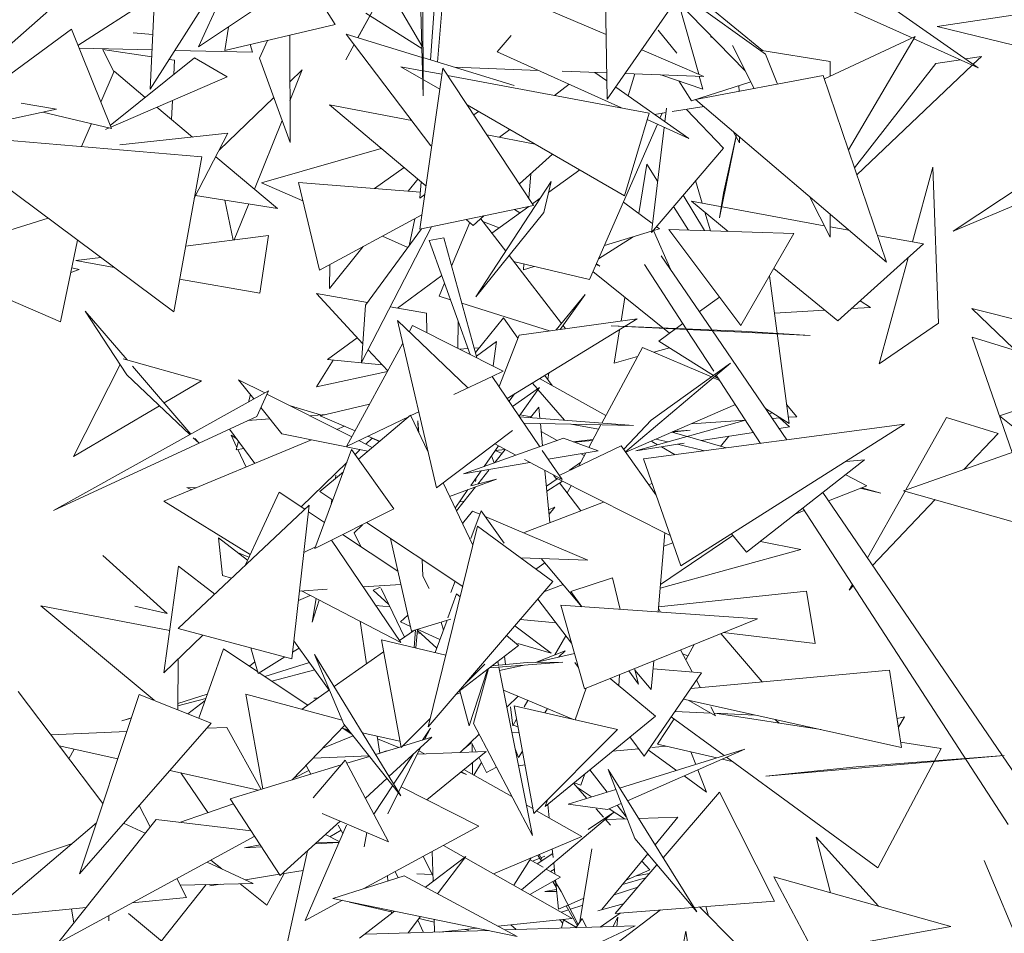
# Model space of a CAD drawing. Header units: metres. Extents: x -14.5 to 19.7, y -19.1 to 4.
# Tile 142 of 218: x 17.439 to 17.645, y 2.656 to 2.847. Entities that reach past the tile are written whole.
import ezdxf

# ---------------------------------------------------------------- set-up
doc = ezdxf.new("R2010")
doc.units = ezdxf.units.M
doc.layers.add('G-IMPT', color=7, linetype='Continuous', lineweight=5)
doc.layers.add('L-PLNT', color=7, linetype='Continuous', lineweight=5, true_color=0x005900)

# ---------------------------------------------------------------- blocks, each defined once
blk = doc.blocks.new('ÁRVORES ORNAMENTAIS - Pequeno e Médio Porte - Ipê-roxo-2976198-A')
at = {"layer": 'G-IMPT', "color": 253, "true_color": 0xaaaaaa}
for p, q in [((7.04871, 2.88079), (7.04882, 2.83109)), ((7.0477, 2.87515), (7.04882, 2.83109)), ((7.01327, 2.86618), (6.99181, 2.83253)), ((6.99335, 2.86366), (6.99181, 2.83253)), ((7.00194, 2.84133), (7.01184, 2.8631)), ((7.13034, 2.86109), (7.16479, 2.83697)), ((6.94822, 2.8292), (6.9824, 2.85928)), ((7.0873, 2.8304), (7.08676, 2.85964)), ((7.00194, 2.84133), (7.02648, 2.85777)), ((7.05357, 2.85822), (7.05181, 2.83817)), ((7.05357, 2.85822), (7.08705, 2.8439)), ((7.02401, 2.85611), (7.03049, 2.84604)), ((7.15096, 2.84321), (7.12486, 2.85499)), ((7.04119, 2.85431), (7.0352, 2.84327)), ((7.04127, 2.85434), (7.03521, 2.84326)), ((7.04108, 2.85428), (7.04855, 2.84159)), ((7.10339, 2.85356), (7.0873, 2.8304)), ((6.99242, 2.85173), (6.97673, 2.84166)), ((7.11613, 2.83632), (7.10168, 2.8511)), ((7.10219, 2.85058), (7.10641, 2.83563)), ((7.10385, 2.85165), (7.12032, 2.83985)), ((7.03686, 2.84839), (7.04857, 2.841)), ((7.05035, 2.83862), (7.05122, 2.85021)), ((7.1197, 2.8406), (7.10816, 2.85005)), ((7.18169, 2.84942), (7.15622, 2.84562)), ((6.97537, 2.84503), (6.95612, 2.83085)), ((6.97537, 2.84503), (6.98373, 2.82433)), ((6.98824, 2.84425), (6.99238, 2.84394)), ((7.00744, 2.84062), (7.03049, 2.84604)), ((7.00816, 2.84549), (7.00744, 2.84062)), ((7.09794, 2.84482), (7.10182, 2.84003)), ((7.15622, 2.84562), (7.18911, 2.83755)), ((7.01467, 2.83895), (7.0163, 2.8427)), ((7.02096, 2.8438), (7.02105, 2.82141)), ((7.04861, 2.83915), (7.03279, 2.844)), ((7.03279, 2.844), (7.05046, 2.8207)), ((7.06723, 2.84369), (7.06431, 2.84034)), ((7.10884, 2.84342), (7.10945, 2.84315)), ((7.15158, 2.8435), (7.13266, 2.83466)), ((7.13767, 2.81982), (7.15158, 2.8435)), ((7.16479, 2.83697), (7.15131, 2.84305)), ((6.99222, 2.84071), (6.97697, 2.84108)), ((6.98192, 2.84079), (6.99215, 2.83926)), ((6.98192, 2.84079), (6.98426, 2.83613)), ((7.01318, 2.84022), (6.99696, 2.8406)), ((7.0127, 2.84185), (7.01318, 2.84022)), ((7.03443, 2.84185), (7.03268, 2.83863)), ((7.03443, 2.84184), (7.03268, 2.83863)), ((7.09025, 2.82859), (7.06431, 2.84034)), ((7.09448, 2.84073), (7.10743, 2.83519)), ((7.11799, 2.83266), (7.11343, 2.84161)), ((7.13382, 2.83832), (7.11915, 2.84068)), ((7.0011, 2.83903), (6.9835, 2.8249)), ((6.99576, 2.83872), (6.99689, 2.83855)), ((6.99689, 2.83855), (6.99674, 2.83554)), ((7.0011, 2.83903), (7.0079, 2.83511)), ((7.01467, 2.83895), (7.02105, 2.82141)), ((7.06788, 2.83325), (7.0488, 2.8391)), ((7.12282, 2.83356), (7.12032, 2.83985)), ((7.13382, 2.83832), (7.13382, 2.8352)), ((7.15594, 2.83787), (7.16105, 2.83866)), ((7.16214, 2.83882), (7.16543, 2.83933)), ((7.16543, 2.83933), (7.16373, 2.83771)), ((6.98431, 2.83624), (6.98152, 2.82981)), ((6.98431, 2.83624), (6.99081, 2.83077)), ((7.02102, 2.83405), (7.0236, 2.83653)), ((7.02102, 2.8301), (7.0236, 2.83653)), ((7.05231, 2.83253), (7.04419, 2.83721)), ((7.04419, 2.83721), (7.04868, 2.83637)), ((7.05293, 2.8369), (7.04813, 2.80325)), ((7.04881, 2.83635), (7.05275, 2.83561)), ((7.05293, 2.8369), (7.07192, 2.80824)), ((7.07292, 2.83644), (7.05539, 2.83708)), ((7.0872, 2.83593), (7.07789, 2.83626)), ((7.08471, 2.83602), (7.08723, 2.83424)), ((7.15594, 2.83787), (7.13893, 2.8161)), ((7.16354, 2.83753), (7.13942, 2.81463)), ((6.98362, 2.8246), (7.0079, 2.83511)), ((7.05393, 2.83539), (7.09603, 2.82751)), ((7.10743, 2.83519), (7.09104, 2.83579)), ((7.09163, 2.83114), (7.09307, 2.83571)), ((7.09848, 2.83552), (7.10728, 2.83253)), ((7.10488, 2.83008), (7.10226, 2.83424)), ((7.10488, 2.83008), (7.11728, 2.83406)), ((7.13242, 2.83535), (7.10572, 2.83038)), ((7.10652, 2.83523), (7.10728, 2.83253)), ((7.13242, 2.83535), (7.14559, 2.79637)), ((7.07931, 2.83355), (7.07626, 2.83121)), ((7.08907, 2.83295), (7.1043, 2.82223)), ((7.11481, 2.83207), (7.1148, 2.83318)), ((6.99648, 2.83016), (6.99628, 2.82617)), ((7.00623, 2.81976), (7.01764, 2.83078)), ((7.14559, 2.79637), (7.10572, 2.83038)), ((6.97225, 2.82835), (6.95476, 2.82453)), ((6.97225, 2.82835), (6.9649, 2.82959)), ((6.96938, 2.82772), (6.98373, 2.82433)), ((6.99322, 2.82875), (7.00064, 2.82252)), ((7.04648, 2.82595), (7.02927, 2.82923)), ((7.02927, 2.82923), (7.04943, 2.81233)), ((7.0909, 2.81027), (7.058, 2.82924)), ((7.0604, 2.82786), (7.0594, 2.82714)), ((7.09935, 2.82572), (7.0997, 2.82856)), ((7.10088, 2.82782), (7.1075, 2.82886)), ((7.11155, 2.82021), (7.10387, 2.82829)), ((7.01363, 2.8116), (7.01938, 2.82599)), ((7.0909, 2.81027), (7.09603, 2.82751)), ((7.1043, 2.82223), (7.09563, 2.82616)), ((7.09719, 2.82723), (7.09958, 2.82761)), ((7.0983, 2.82645), (7.09875, 2.82748)), ((6.97957, 2.82531), (6.97749, 2.82052)), ((6.98252, 2.82412), (6.98326, 2.82444)), ((7.06694, 2.82409), (7.06481, 2.82246)), ((7.08358, 2.79274), (7.09776, 2.82519)), ((7.0965, 2.80261), (7.0992, 2.82454)), ((7.11489, 2.82134), (7.1136, 2.82366)), ((7.0026, 2.81837), (6.95604, 2.82235)), ((7.00807, 2.82331), (6.98547, 2.8209)), ((7.00807, 2.82331), (7.00104, 2.80977)), ((7.07221, 2.82105), (7.06216, 2.82296)), ((7.11432, 2.82305), (7.11073, 2.80568)), ((7.11428, 2.82308), (7.11158, 2.81078)), ((7.11489, 2.82134), (7.11488, 2.82257)), ((7.18804, 2.82167), (7.15951, 2.80289)), ((7.0401, 2.82015), (7.01507, 2.81298)), ((7.11155, 2.82021), (7.0965, 2.80261)), ((6.99675, 2.78603), (6.95197, 2.81939)), ((6.99675, 2.78603), (7.0026, 2.81837)), ((7.00553, 2.8184), (7.01839, 2.8076)), ((7.07586, 2.81895), (7.06895, 2.81273)), ((7.03867, 2.81178), (7.04485, 2.81616)), ((7.08155, 2.81567), (7.07506, 2.811)), ((7.09387, 2.80656), (7.09557, 2.81688)), ((7.09557, 2.81688), (7.09782, 2.81331)), ((7.15105, 2.80062), (7.15531, 2.81622)), ((7.15648, 2.78365), (7.15531, 2.81622)), ((7.04572, 2.81124), (7.04774, 2.81374)), ((7.07093, 2.80974), (7.07132, 2.81486)), ((7.10713, 2.80869), (7.10574, 2.81341)), ((7.18488, 2.81347), (7.15951, 2.80289)), ((7.02371, 2.80917), (7.01507, 2.81298)), ((7.02278, 2.813), (7.02722, 2.79472)), ((7.02278, 2.813), (7.04827, 2.81104)), ((7.04818, 2.80975), (7.04843, 2.81316)), ((7.05985, 2.78918), (7.0756, 2.81324)), ((7.0756, 2.81324), (7.07404, 2.80675)), ((7.00132, 2.81031), (7.01839, 2.8076)), ((7.00739, 2.80935), (7.00918, 2.80102)), ((7.04917, 2.81051), (7.04818, 2.80975)), ((7.07331, 2.80974), (7.07169, 2.80858)), ((7.10759, 2.80297), (7.10312, 2.81036)), ((7.11158, 2.81078), (7.11073, 2.80568)), ((7.13385, 2.80162), (7.12953, 2.81007)), ((7.0094, 2.80105), (7.0124, 2.80855)), ((7.04813, 2.80325), (7.07192, 2.80824)), ((7.07093, 2.80803), (7.06318, 2.80245)), ((7.06793, 2.8074), (7.06904, 2.80667)), ((7.09066, 2.80895), (7.09661, 2.80452)), ((7.10114, 2.80804), (7.10427, 2.80308)), ((7.13263, 2.804), (7.10486, 2.80911)), ((7.10486, 2.80911), (7.11258, 2.8028)), ((6.97055, 2.80555), (6.94295, 2.79698)), ((7.02722, 2.79472), (7.04856, 2.80625)), ((7.0459, 2.79979), (7.04712, 2.80547)), ((7.05782, 2.80528), (7.0593, 2.80405)), ((7.06153, 2.80606), (7.0593, 2.80405)), ((7.05985, 2.78918), (7.07404, 2.80675)), ((7.06086, 2.80546), (7.06608, 2.79869)), ((7.10883, 2.80293), (7.10769, 2.8068)), ((7.13385, 2.80639), (7.13385, 2.80162)), ((7.03593, 2.77548), (7.05057, 2.80376)), ((7.03682, 2.78739), (7.04848, 2.80333)), ((7.05858, 2.80465), (7.05477, 2.79557)), ((7.06131, 2.80487), (7.06473, 2.80357)), ((7.09676, 2.80291), (7.09819, 2.80334)), ((7.09754, 2.80382), (7.09819, 2.80334)), ((7.11516, 2.78318), (7.10017, 2.80322)), ((7.12626, 2.80235), (7.10017, 2.80322)), ((7.13774, 2.80306), (7.13385, 2.80378)), ((6.97312, 2.78394), (6.97667, 2.80098)), ((7.01656, 2.80198), (6.99922, 2.79972)), ((7.01472, 2.78989), (7.01656, 2.80198)), ((7.04566, 2.79948), (7.04036, 2.80182)), ((7.05011, 2.80089), (7.05313, 2.8015)), ((7.05313, 2.8015), (7.06007, 2.77641)), ((7.09272, 2.8017), (7.08547, 2.79707)), ((7.08671, 2.7999), (7.09653, 2.80284)), ((7.09698, 2.80298), (7.10048, 2.79493)), ((7.11516, 2.78318), (7.12626, 2.80235)), ((7.15336, 2.80019), (7.1437, 2.80197)), ((7.02926, 2.7909), (7.03634, 2.79965)), ((7.05011, 2.80089), (7.05863, 2.77713)), ((7.15336, 2.80019), (7.13544, 2.78414)), ((6.97312, 2.78394), (6.94295, 2.79698)), ((6.98149, 2.7974), (6.9763, 2.79672)), ((7.06679, 2.79777), (7.07772, 2.78358)), ((7.10913, 2.78226), (7.09857, 2.79773)), ((7.14411, 2.77519), (7.15015, 2.79731)), ((6.97527, 2.79427), (6.97699, 2.79489)), ((6.97547, 2.79522), (6.97699, 2.79489)), ((6.98431, 2.79529), (6.9763, 2.79672)), ((7.02932, 2.79585), (7.02926, 2.7909)), ((7.08358, 2.79274), (7.06774, 2.79654)), ((7.06978, 2.79482), (7.06987, 2.79603)), ((7.06978, 2.79482), (7.07205, 2.7955)), ((7.08495, 2.79588), (7.08573, 2.79559)), ((7.08503, 2.79605), (7.08573, 2.79559)), ((7.10377, 2.78248), (7.09505, 2.79588)), ((7.12205, 2.79507), (7.13544, 2.78414)), ((7.01472, 2.78989), (6.99798, 2.79286)), ((7.04348, 2.78682), (7.05272, 2.79362)), ((7.10028, 2.78154), (7.08431, 2.79442)), ((7.12526, 2.76271), (7.12117, 2.79356)), ((7.05329, 2.79203), (7.05215, 2.78931)), ((7.02653, 2.78987), (7.03723, 2.78795)), ((7.02653, 2.78987), (7.03622, 2.77935)), ((7.05215, 2.78931), (7.05453, 2.78856)), ((7.07663, 2.78224), (7.08267, 2.78964)), ((7.08267, 2.78964), (7.07748, 2.78235)), ((7.09017, 2.78407), (7.09098, 2.78904)), ((7.10653, 2.78607), (7.11073, 2.78911)), ((7.03593, 2.77548), (7.03682, 2.78739)), ((7.04194, 2.7871), (7.04951, 2.78573)), ((7.05692, 2.78781), (7.07521, 2.78204)), ((7.13832, 2.78672), (7.14224, 2.78695)), ((7.14224, 2.78695), (7.1401, 2.78831)), ((7.17219, 2.77827), (7.16341, 2.78674)), ((7.17958, 2.78267), (7.16341, 2.78674)), ((6.987, 2.77599), (6.97825, 2.78613)), ((6.97825, 2.78613), (6.98697, 2.77289)), ((7.04951, 2.78573), (7.04963, 2.78163)), ((7.06559, 2.78478), (7.05976, 2.77755)), ((7.06559, 2.78478), (7.06863, 2.78056)), ((7.06636, 2.76796), (7.09357, 2.78454)), ((7.06887, 2.78118), (7.09357, 2.78454)), ((7.12221, 2.78575), (7.1327, 2.78638)), ((7.05818, 2.77014), (7.04348, 2.78419)), ((7.05165, 2.74931), (7.04348, 2.78419)), ((7.0459, 2.78188), (7.04659, 2.78315)), ((7.06558, 2.77366), (7.04659, 2.78315)), ((7.05608, 2.7784), (7.05616, 2.78402)), ((7.07805, 2.78315), (7.07856, 2.7825)), ((7.12968, 2.78108), (7.0881, 2.78313)), ((7.0881, 2.78313), (7.11534, 2.782)), ((7.09807, 2.77993), (7.10156, 2.78246)), ((7.1017, 2.78256), (7.10307, 2.78356)), ((7.15648, 2.78365), (7.14411, 2.77519)), ((7.02887, 2.77607), (7.03505, 2.78062)), ((7.06887, 2.78118), (7.06469, 2.77043)), ((7.08872, 2.77531), (7.08987, 2.78228)), ((7.10954, 2.77361), (7.10385, 2.78235)), ((7.12481, 2.75929), (7.10925, 2.78209)), ((7.12968, 2.78108), (7.11534, 2.782)), ((7.16354, 2.78075), (7.18101, 2.77533)), ((7.16354, 2.78075), (7.17189, 2.75667)), ((7.0328, 2.75788), (7.04459, 2.77947)), ((7.05951, 2.77845), (7.06055, 2.77854)), ((7.06419, 2.77981), (7.05998, 2.77676)), ((7.06343, 2.77473), (7.06419, 2.77981)), ((7.08616, 2.76281), (7.09468, 2.77861)), ((7.10908, 2.77243), (7.09468, 2.77861)), ((7.097, 2.77761), (7.10028, 2.77853)), ((7.09807, 2.77993), (7.10946, 2.77271)), ((7.03731, 2.77816), (7.04143, 2.77369)), ((7.05649, 2.7782), (7.0582, 2.77834)), ((7.08872, 2.77531), (7.09364, 2.77668)), ((6.98556, 2.77504), (6.97578, 2.75579)), ((7.00256, 2.77159), (6.98616, 2.77623)), ((7.00035, 2.76051), (6.98816, 2.77465)), ((7.03002, 2.77596), (7.02655, 2.77039)), ((7.04023, 2.77499), (7.02887, 2.77607)), ((7.11305, 2.77529), (7.0911, 2.7568)), ((7.11305, 2.77529), (7.09648, 2.76339)), ((7.16925, 2.76434), (7.19946, 2.77466)), ((7.00012, 2.76038), (6.98697, 2.77289)), ((7.02655, 2.77039), (7.04136, 2.77356)), ((7.06326, 2.77254), (7.05527, 2.76876)), ((7.06558, 2.77366), (7.06326, 2.77254)), ((7.06326, 2.77254), (7.0732, 2.75787)), ((7.07424, 2.77276), (7.07576, 2.77066)), ((7.07487, 2.77189), (7.07512, 2.7733)), ((7.11077, 2.77171), (7.10947, 2.77227)), ((7.10977, 2.77252), (7.11058, 2.77201)), ((7.11932, 2.75856), (7.11007, 2.77278)), ((7.00256, 2.77159), (6.99477, 2.76699)), ((7.01349, 2.76783), (7.01028, 2.77185)), ((7.01028, 2.77185), (7.01575, 2.76908)), ((7.07313, 2.77025), (7.0675, 2.76628)), ((7.0689, 2.76421), (7.07313, 2.77025)), ((7.0727, 2.76995), (7.07163, 2.77118)), ((7.08699, 2.76435), (7.07317, 2.77211)), ((7.01651, 2.7695), (6.97165, 2.74453)), ((7.01235, 2.76719), (7.01275, 2.76875)), ((7.01651, 2.7695), (7.01411, 2.7642)), ((7.01621, 2.76885), (7.03391, 2.7599)), ((7.06789, 2.76889), (7.06678, 2.76734)), ((7.07837, 2.76339), (7.07282, 2.76981)), ((6.99379, 2.76641), (6.97578, 2.75579)), ((7.0193, 2.76054), (7.01493, 2.76602)), ((7.02738, 2.76452), (7.02112, 2.76637)), ((7.0273, 2.76432), (7.03763, 2.76673)), ((7.07303, 2.7661), (7.07129, 2.76393)), ((7.07324, 2.76378), (7.07303, 2.7661)), ((7.11405, 2.76667), (7.09116, 2.75673)), ((7.12691, 2.76412), (7.12473, 2.76671)), ((6.97165, 2.74453), (7.01411, 2.7642)), ((7.02512, 2.76434), (7.02855, 2.76462)), ((7.03461, 2.7612), (7.0273, 2.76432)), ((7.0459, 2.76418), (7.0328, 2.75788)), ((7.04621, 2.76445), (7.03531, 2.75527)), ((7.04621, 2.76445), (7.04991, 2.75673)), ((7.04794, 2.76516), (7.04626, 2.76435)), ((7.06897, 2.7641), (7.09274, 2.76231)), ((7.06912, 2.76451), (7.07142, 2.76409)), ((7.12035, 2.76582), (7.12526, 2.76271)), ((7.12175, 2.76493), (7.12108, 2.76475)), ((7.12691, 2.76412), (7.12509, 2.764)), ((7.14964, 2.74886), (7.15816, 2.76396)), ((7.16891, 2.76062), (7.15816, 2.76396)), ((7.1869, 2.74997), (7.16925, 2.76434)), ((7.0122, 2.76332), (7.01679, 2.76368)), ((7.03078, 2.76148), (7.03239, 2.76215)), ((7.04778, 2.76118), (7.04771, 2.76326)), ((7.04796, 2.76079), (7.04771, 2.76326)), ((7.06988, 2.76276), (7.09274, 2.76231)), ((7.07378, 2.75807), (7.07335, 2.76269)), ((7.07978, 2.76257), (7.08547, 2.76153)), ((7.08341, 2.75772), (7.08596, 2.76244)), ((7.09648, 2.76339), (7.09072, 2.75735)), ((7.11618, 2.76338), (7.09324, 2.75699)), ((7.09485, 2.75531), (7.14939, 2.76255)), ((7.14939, 2.76255), (7.10264, 2.73297)), ((7.11617, 2.76341), (7.10481, 2.76266)), ((7.1234, 2.76388), (7.12174, 2.76378)), ((7.12539, 2.76203), (7.12317, 2.76168)), ((7.12539, 2.76203), (7.12324, 2.76387)), ((7.00842, 2.76156), (7.01369, 2.75437)), ((7.00993, 2.75771), (7.00875, 2.76024)), ((7.00991, 2.75953), (7.00875, 2.76024)), ((7.0193, 2.76054), (7.03727, 2.75693)), ((7.03974, 2.759), (7.03731, 2.76005)), ((7.06751, 2.76123), (7.05165, 2.74931)), ((7.0735, 2.76103), (7.07686, 2.75916)), ((7.10458, 2.7613), (7.10078, 2.76091)), ((7.10399, 2.75998), (7.10083, 2.76091)), ((7.10458, 2.7613), (7.10101, 2.76101)), ((7.11213, 2.7576), (7.10403, 2.75997)), ((7.11783, 2.76085), (7.1069, 2.75913)), ((7.11097, 2.75794), (7.1127, 2.76004)), ((7.11097, 2.75794), (7.1127, 2.76004)), ((7.16891, 2.76062), (7.16177, 2.75312)), ((6.99467, 2.74646), (7.02552, 2.75929)), ((7.00203, 2.75857), (7.00081, 2.75973)), ((7.00203, 2.75857), (7.00118, 2.75956)), ((7.0098, 2.75722), (7.01027, 2.75904)), ((7.03541, 2.75914), (7.03821, 2.75772)), ((7.03816, 2.75968), (7.03685, 2.75841)), ((7.03969, 2.75896), (7.03809, 2.75962)), ((7.07814, 2.75962), (7.05729, 2.75223)), ((7.06158, 2.75375), (7.06458, 2.75803)), ((7.0638, 2.75844), (7.06822, 2.7561)), ((7.09022, 2.75805), (7.07728, 2.75184)), ((7.07814, 2.75962), (7.08538, 2.75701)), ((7.08017, 2.75888), (7.08429, 2.75934)), ((7.0842, 2.75918), (7.08043, 2.75879)), ((7.09022, 2.75805), (7.0975, 2.74773)), ((7.10336, 2.75858), (7.09324, 2.75699)), ((7.09781, 2.75826), (7.09661, 2.75894)), ((7.09742, 2.75945), (7.09991, 2.75885)), ((7.10151, 2.75619), (7.09859, 2.75783)), ((7.10195, 2.75836), (7.1076, 2.757)), ((7.01142, 2.75746), (7.0098, 2.75722)), ((7.01185, 2.7536), (7.01014, 2.75727)), ((7.02623, 2.73664), (7.03389, 2.75727)), ((7.04272, 2.74486), (7.03389, 2.75727)), ((7.03566, 2.75725), (7.03462, 2.75624)), ((7.06312, 2.75594), (7.06368, 2.75449)), ((7.06599, 2.75728), (7.0638, 2.75454)), ((7.06389, 2.75704), (7.06535, 2.75647)), ((7.06391, 2.75708), (7.06595, 2.7573)), ((7.06598, 2.75728), (7.06391, 2.75707)), ((7.07373, 2.75707), (7.07785, 2.751)), ((7.07498, 2.75524), (7.08538, 2.75701)), ((7.08128, 2.75376), (7.08279, 2.75657)), ((7.08181, 2.7564), (7.0825, 2.75602)), ((7.17489, 2.75772), (7.14915, 2.74868)), ((7.03288, 2.75455), (7.02335, 2.74529)), ((7.05729, 2.75223), (7.07109, 2.75458)), ((7.07, 2.75516), (7.07785, 2.751)), ((7.07938, 2.75296), (7.08173, 2.7546)), ((7.09485, 2.75531), (7.10264, 2.73297)), ((7.1164, 2.73582), (7.14105, 2.7551)), ((7.13716, 2.75481), (7.14105, 2.7551)), ((7.03217, 2.75263), (7.02725, 2.74849)), ((7.03062, 2.75195), (7.03051, 2.75124)), ((7.05882, 2.74979), (7.06096, 2.75285)), ((7.06254, 2.75296), (7.06023, 2.75006)), ((7.0753, 2.74201), (7.07427, 2.75289)), ((7.07609, 2.75193), (7.07672, 2.7511)), ((7.14149, 2.74971), (7.13711, 2.75202)), ((7.05299, 2.75032), (7.05924, 2.73729)), ((7.06415, 2.75107), (7.05434, 2.7475)), ((7.05882, 2.7497), (7.06415, 2.75107)), ((7.0598, 2.75061), (7.05991, 2.75136)), ((7.07458, 2.74961), (7.07684, 2.75119)), ((7.07791, 2.75065), (7.07468, 2.74861)), ((7.07639, 2.75141), (7.10043, 2.73933)), ((7.07735, 2.75029), (7.08179, 2.74449)), ((7.07974, 2.74973), (7.07893, 2.74823)), ((7.09596, 2.74991), (7.09661, 2.75016)), ((7.13351, 2.74654), (7.14149, 2.74971)), ((7.00146, 2.74928), (6.99948, 2.74935)), ((6.99948, 2.74935), (7.0005, 2.74889)), ((7.01877, 2.74834), (7.01165, 2.73307)), ((7.01877, 2.74834), (7.0241, 2.74479)), ((7.02996, 2.74669), (7.02725, 2.74849)), ((7.05551, 2.74506), (7.05819, 2.7489)), ((7.05976, 2.74947), (7.05578, 2.74449)), ((7.17722, 2.68249), (7.13232, 2.74828)), ((7.14015, 2.74918), (7.14445, 2.74815)), ((7.14445, 2.74815), (7.14048, 2.74931)), ((7.14162, 2.73465), (7.14949, 2.74859)), ((7.18197, 2.73939), (7.14915, 2.74868)), ((6.99467, 2.74646), (7.01273, 2.73537)), ((7.02503, 2.74566), (6.99769, 2.71992)), ((7.02142, 2.71356), (7.02503, 2.74566)), ((7.0298, 2.7468), (7.02964, 2.74582)), ((7.05642, 2.74637), (7.05737, 2.74647)), ((7.0698, 2.73991), (7.08654, 2.74631)), ((7.15577, 2.74681), (7.14271, 2.73306)), ((7.02487, 2.74428), (7.02824, 2.74204)), ((7.02623, 2.73664), (7.04272, 2.74486)), ((7.05705, 2.74184), (7.05916, 2.74443)), ((7.05882, 2.73872), (7.06095, 2.7445)), ((7.05916, 2.74443), (7.06068, 2.74378)), ((7.06578, 2.73775), (7.06095, 2.7445)), ((7.07505, 2.74466), (7.07634, 2.74524)), ((7.07634, 2.74524), (7.07514, 2.74375)), ((7.12657, 2.74378), (7.12844, 2.74452)), ((7.17104, 2.679), (7.12813, 2.745)), ((7.03442, 2.73986), (7.03614, 2.74158)), ((7.05712, 2.7287), (7.03702, 2.74202)), ((7.0618, 2.74331), (7.08326, 2.73419)), ((7.03202, 2.73953), (7.04357, 2.73185)), ((7.03442, 2.73986), (7.0358, 2.73701)), ((7.06022, 2.74128), (7.0499, 2.69937)), ((7.07591, 2.72969), (7.06022, 2.74128)), ((7.0979, 2.72337), (7.09935, 2.73987)), ((7.11351, 2.73931), (7.0984, 2.7291)), ((7.11321, 2.73966), (7.1164, 2.73582)), ((7.0061, 2.73887), (7.00695, 2.73098)), ((7.0061, 2.73887), (7.01218, 2.7342)), ((7.02971, 2.73837), (7.04419, 2.71699)), ((7.0464, 2.71938), (7.04201, 2.73871)), ((7.09911, 2.73707), (7.10097, 2.73778)), ((7.12772, 2.73643), (7.11929, 2.73808)), ((6.98195, 2.73518), (6.99536, 2.72302)), ((7.01246, 2.7348), (7.01008, 2.73581)), ((7.02635, 2.73695), (7.02391, 2.73576)), ((7.09834, 2.72832), (7.12772, 2.73643)), ((7.04876, 2.73085), (7.04865, 2.73431)), ((7.06916, 2.73468), (7.08326, 2.73419)), ((7.07235, 2.73232), (7.07422, 2.73365)), ((7.07348, 2.73453), (7.08196, 2.72446)), ((6.9947, 2.71066), (6.99771, 2.73292)), ((7.00532, 2.72711), (6.99771, 2.73292)), ((7.00695, 2.73098), (7.00883, 2.73041)), ((7.03632, 2.72861), (7.04419, 2.72913)), ((7.04876, 2.73085), (7.05008, 2.72826)), ((7.07591, 2.72969), (7.0499, 2.69937)), ((7.05465, 2.72744), (7.05551, 2.72977)), ((7.07407, 2.72754), (7.07808, 2.72907)), ((7.08836, 2.73047), (7.07969, 2.72764)), ((7.08836, 2.73047), (7.08997, 2.72391)), ((7.13784, 2.72794), (7.13848, 2.72908)), ((7.02301, 2.72773), (7.02877, 2.72811)), ((7.02341, 2.72776), (7.04419, 2.71699)), ((7.03839, 2.72788), (7.0399, 2.72857)), ((7.03839, 2.72788), (7.04169, 2.72489)), ((7.04005, 2.72826), (7.04497, 2.71813)), ((7.05583, 2.72712), (7.05401, 2.72214)), ((7.05658, 2.72649), (7.05583, 2.72712)), ((7.07969, 2.72764), (7.08201, 2.72445)), ((7.1289, 2.72771), (7.09799, 2.72441)), ((7.1289, 2.72771), (7.13074, 2.71678)), ((7.13866, 2.72881), (7.13784, 2.72794)), ((7.02521, 2.72683), (7.02279, 2.72578)), ((7.02648, 2.72617), (7.02569, 2.72126)), ((7.02713, 2.72583), (7.02569, 2.72126)), ((7.07278, 2.72604), (7.07983, 2.71687)), ((6.99263, 2.70493), (6.96897, 2.72462)), ((6.9959, 2.71951), (6.96897, 2.72462)), ((6.98859, 2.72457), (6.99536, 2.72302)), ((7.03898, 2.72468), (7.0419, 2.72444)), ((7.08256, 2.70731), (7.07759, 2.72475)), ((7.1187, 2.72196), (7.07759, 2.72475)), ((7.09797, 2.72415), (7.0984, 2.72334)), ((7.03565, 2.72142), (7.03698, 2.71251)), ((7.04414, 2.72128), (7.04565, 2.72269)), ((7.04618, 2.72036), (7.04414, 2.72128)), ((7.0464, 2.71938), (7.05462, 2.72187)), ((7.05382, 2.72163), (7.05136, 2.71489)), ((7.05263, 2.72126), (7.05307, 2.71958)), ((7.07659, 2.72109), (7.06911, 2.72176)), ((7.08256, 2.70731), (7.1187, 2.72196)), ((7.02142, 2.71356), (6.99769, 2.71992)), ((7.04703, 2.71958), (7.04392, 2.71739)), ((7.04727, 2.71965), (7.04697, 2.71594)), ((7.04729, 2.71586), (7.04765, 2.7197)), ((7.05234, 2.71759), (7.04757, 2.71974)), ((7.04835, 2.71884), (7.04759, 2.71901)), ((7.04763, 2.71949), (7.05169, 2.71581)), ((7.06802, 2.72049), (7.07559, 2.71476)), ((7.111, 2.71884), (7.11963, 2.70874)), ((7.11151, 2.71904), (7.13074, 2.71678)), ((7.0028, 2.71855), (6.9947, 2.71066)), ((7.02184, 2.71733), (7.02922, 2.70704)), ((7.05359, 2.71436), (7.04012, 2.71756)), ((7.04422, 2.69504), (7.04012, 2.71756)), ((7.06872, 2.71634), (7.06624, 2.71842)), ((7.06864, 2.71675), (7.07559, 2.71476)), ((7.07631, 2.71439), (7.07867, 2.71838)), ((7.00711, 2.71565), (7.00197, 2.7012)), ((7.00711, 2.71565), (7.01429, 2.71088)), ((7.01439, 2.71052), (7.01288, 2.71585)), ((7.02158, 2.71498), (7.02293, 2.71582)), ((7.04058, 2.71504), (7.03026, 2.70777)), ((7.06872, 2.71634), (7.0561, 2.70659)), ((7.07225, 2.71283), (7.08045, 2.71472)), ((7.07266, 2.71292), (7.0785, 2.71527)), ((7.0785, 2.71527), (7.07715, 2.71396)), ((7.10261, 2.71543), (7.10506, 2.71083)), ((7.10303, 2.71464), (7.10412, 2.71417)), ((7.10541, 2.71657), (7.1037, 2.71338)), ((6.99758, 2.70295), (6.99768, 2.71356)), ((7.01371, 2.71292), (7.01255, 2.71203)), ((7.01439, 2.71052), (7.01993, 2.71396)), ((7.02511, 2.71278), (7.01578, 2.70989)), ((7.03227, 2.69997), (7.02618, 2.71448)), ((7.02618, 2.71448), (7.04415, 2.68494)), ((7.07804, 2.71287), (7.06267, 2.71167)), ((7.07056, 2.71282), (7.06321, 2.71209)), ((7.06441, 2.71301), (7.06457, 2.71222)), ((7.06585, 2.71413), (7.06606, 2.71237)), ((7.07056, 2.71282), (7.07804, 2.71287)), ((7.08129, 2.71176), (7.08052, 2.7128)), ((7.09647, 2.7072), (7.097, 2.71316)), ((7.01462, 2.71066), (7.02478, 2.70392)), ((7.02619, 2.71127), (7.01725, 2.70891)), ((7.06173, 2.71243), (7.05756, 2.7083)), ((7.06227, 2.71136), (7.05843, 2.69956)), ((7.0625, 2.71154), (7.05936, 2.70006)), ((7.06465, 2.71183), (7.07165, 2.67667)), ((7.06479, 2.71111), (7.06956, 2.71221)), ((7.09178, 2.71105), (7.09381, 2.70826)), ((7.093, 2.71154), (7.09381, 2.70826)), ((7.09308, 2.71123), (7.09647, 2.7072)), ((7.09503, 2.69323), (7.107, 2.71068)), ((7.09685, 2.71149), (7.107, 2.71068)), ((7.10472, 2.70736), (7.14626, 2.7112)), ((7.14874, 2.69506), (7.14626, 2.7112)), ((7.09734, 2.70162), (7.08788, 2.70947)), ((7.08974, 2.70793), (7.08986, 2.71027)), ((7.10595, 2.70915), (7.1068, 2.70755)), ((6.98192, 2.68335), (6.96425, 2.70673)), ((7.02929, 2.70709), (7.02355, 2.70305)), ((7.05568, 2.7061), (7.05658, 2.70647)), ((7.05647, 2.70688), (7.05843, 2.69956)), ((7.08023, 2.70093), (7.06561, 2.70703)), ((7.08287, 2.70743), (7.08059, 2.70085)), ((6.97703, 2.66871), (6.98955, 2.70616)), ((7.00457, 2.70016), (6.98955, 2.70616)), ((7.00374, 2.70617), (6.99759, 2.70427)), ((7.00342, 2.70527), (6.99759, 2.70374)), ((7.00328, 2.70487), (6.9997, 2.70211)), ((7.01538, 2.68643), (7.01179, 2.70623)), ((7.03193, 2.70079), (7.01179, 2.70623)), ((7.02604, 2.70534), (7.02684, 2.70537)), ((7.06867, 2.70575), (7.06642, 2.70357)), ((7.06991, 2.70357), (7.0707, 2.7049)), ((7.14874, 2.69506), (7.10321, 2.70515)), ((7.10992, 2.70171), (7.10436, 2.70489)), ((7.06709, 2.70357), (7.06755, 2.69957)), ((7.08942, 2.69883), (7.06786, 2.70376)), ((7.07195, 2.68129), (7.06786, 2.70376)), ((7.07481, 2.70319), (7.07428, 2.70229)), ((7.10144, 2.70258), (7.10898, 2.70225)), ((7.10893, 2.70357), (7.10992, 2.70171)), ((6.98792, 2.70128), (6.98588, 2.70065)), ((6.98788, 2.70118), (6.98588, 2.70065)), ((7.05033, 2.70111), (7.04422, 2.69504)), ((7.06755, 2.69957), (7.06837, 2.70096)), ((7.09734, 2.70162), (7.07433, 2.68277)), ((7.10124, 2.70103), (7.09781, 2.69577)), ((7.11171, 2.69338), (7.10067, 2.70145)), ((7.10965, 2.70222), (7.11813, 2.70184)), ((7.13188, 2.6988), (7.11026, 2.70219)), ((7.12239, 2.7009), (7.12319, 2.70016)), ((7.14941, 2.70147), (7.14781, 2.70114)), ((7.14941, 2.70147), (7.14809, 2.69929)), ((6.97105, 2.69774), (6.98695, 2.69839)), ((7.00457, 2.70016), (6.97703, 2.66871)), ((7.00361, 2.69907), (7.00784, 2.69924)), ((7.01502, 2.68632), (7.00784, 2.69924)), ((7.02145, 2.68828), (7.03249, 2.6997)), ((7.03321, 2.69878), (7.03189, 2.69908)), ((7.03215, 2.69902), (7.034, 2.69779)), ((7.03227, 2.69997), (7.04415, 2.68494)), ((7.03291, 2.69885), (7.0339, 2.69791)), ((7.04397, 2.6964), (7.03612, 2.69814)), ((7.04868, 2.69659), (7.05034, 2.69912)), ((7.04915, 2.69673), (7.05034, 2.69912)), ((7.07165, 2.67667), (7.05936, 2.70006)), ((7.06738, 2.69811), (7.06887, 2.69822)), ((7.06867, 2.69931), (7.06767, 2.69978)), ((7.08942, 2.69883), (7.07195, 2.68129)), ((7.02789, 2.69495), (7.03423, 2.69749)), ((7.03924, 2.69745), (7.03977, 2.69388)), ((7.04376, 2.69508), (7.03933, 2.69687)), ((7.04168, 2.689), (7.05067, 2.69719)), ((7.05067, 2.69719), (7.0445, 2.69531)), ((7.06052, 2.69786), (7.05658, 2.69405)), ((7.05888, 2.69627), (7.05993, 2.69418)), ((7.09503, 2.69323), (7.09203, 2.69727)), ((7.157, 2.69485), (7.14857, 2.69617)), ((6.98505, 2.69269), (6.9728, 2.69542)), ((6.97593, 2.69472), (6.97483, 2.69273)), ((7.04419, 2.69522), (7.03888, 2.6936)), ((7.04115, 2.69436), (7.03941, 2.69376)), ((7.04145, 2.68123), (7.04831, 2.69504)), ((7.04764, 2.6937), (7.062, 2.69426)), ((7.04914, 2.69376), (7.04796, 2.69434)), ((7.04962, 2.68415), (7.062, 2.69426)), ((7.05715, 2.6946), (7.05882, 2.69598)), ((7.05911, 2.69414), (7.05911, 2.69582)), ((7.06877, 2.69297), (7.06805, 2.69476)), ((7.06957, 2.69433), (7.06877, 2.69297)), ((7.08836, 2.69427), (7.09387, 2.6948)), ((7.08988, 2.68658), (7.11604, 2.69473)), ((7.09151, 2.68396), (7.11604, 2.69473)), ((7.10176, 2.69028), (7.0959, 2.6945)), ((7.09661, 2.69507), (7.09956, 2.69536)), ((7.09781, 2.69577), (7.11017, 2.6929)), ((7.10577, 2.69153), (7.10474, 2.69416)), ((7.157, 2.69485), (7.15564, 2.69229)), ((7.02586, 2.69285), (7.03754, 2.6933)), ((7.03258, 2.69241), (7.02587, 2.68453)), ((7.03258, 2.69241), (7.04162, 2.6754)), ((7.03762, 2.69321), (7.03292, 2.69178)), ((7.04266, 2.68739), (7.04672, 2.69359)), ((7.0605, 2.69303), (7.0621, 2.68984)), ((7.11129, 2.69264), (7.11339, 2.69215)), ((7.14379, 2.66994), (7.11218, 2.69303)), ((7.12042, 2.68909), (7.1702, 2.6934)), ((7.1702, 2.6934), (7.13926, 2.69104)), ((7.15556, 2.69214), (7.14379, 2.66994)), ((7.01443, 2.68614), (6.99591, 2.69027)), ((7.03173, 2.69142), (7.00856, 2.68435)), ((7.02496, 2.69028), (7.0218, 2.68865)), ((7.02539, 2.68948), (7.0244, 2.69133)), ((7.05788, 2.68941), (7.05675, 2.68997)), ((7.06738, 2.6848), (7.05737, 2.69048)), ((7.05914, 2.68947), (7.05913, 2.69191)), ((7.06105, 2.69194), (7.05944, 2.6893)), ((7.0621, 2.68984), (7.06415, 2.69095)), ((7.06875, 2.69124), (7.0701, 2.69146)), ((7.08367, 2.69042), (7.08727, 2.68577)), ((7.09302, 2.67606), (7.08746, 2.69045)), ((7.08746, 2.69045), (7.10598, 2.66077)), ((7.10804, 2.68576), (7.10621, 2.69041)), ((7.12042, 2.68909), (7.13926, 2.69104)), ((6.99825, 2.68975), (7.0039, 2.68148)), ((7.03677, 2.68452), (7.04125, 2.68861)), ((7.05788, 2.68941), (7.05666, 2.6899)), ((7.08179, 2.68718), (7.08262, 2.68956)), ((7.10804, 2.68576), (7.10333, 2.68915)), ((7.03857, 2.68114), (7.04246, 2.68708)), ((7.04425, 2.68687), (7.06048, 2.67865)), ((7.07915, 2.68324), (7.08906, 2.68632)), ((7.08306, 2.68445), (7.08027, 2.68764)), ((7.08036, 2.68771), (7.08179, 2.68718)), ((7.0811, 2.68669), (7.08401, 2.68475)), ((7.019, 2.66831), (7.00856, 2.68435)), ((7.07482, 2.68417), (7.07433, 2.68277)), ((7.09894, 2.67205), (7.11074, 2.68572)), ((7.12221, 2.66299), (7.11074, 2.68572)), ((6.98953, 2.68298), (6.99183, 2.67849)), ((7.00923, 2.68332), (6.99798, 2.67943)), ((7.07176, 2.68231), (7.07037, 2.6831)), ((7.08201, 2.6765), (7.07253, 2.68187)), ((7.07514, 2.68039), (7.07485, 2.68319)), ((7.07915, 2.68324), (7.08736, 2.68214)), ((7.08652, 2.6805), (7.08498, 2.68226)), ((7.08736, 2.68214), (7.09019, 2.68338)), ((7.0877, 2.68229), (7.0909, 2.68016)), ((7.08938, 2.68303), (7.09127, 2.68059)), ((6.97246, 2.65411), (6.99305, 2.68002)), ((7.01293, 2.67764), (6.99305, 2.68002)), ((7.019, 2.66831), (7.03148, 2.67969)), ((7.02778, 2.68126), (7.04162, 2.6754)), ((7.08863, 2.68152), (7.06939, 2.66537)), ((7.08863, 2.68152), (7.08331, 2.67793)), ((7.08794, 2.67888), (7.0869, 2.68006)), ((7.09143, 2.68017), (7.08693, 2.68003)), ((7.10206, 2.68051), (7.09383, 2.68025)), ((7.10206, 2.68051), (7.09728, 2.67471)), ((6.98059, 2.67937), (6.95732, 2.65955)), ((6.99077, 2.67715), (6.98626, 2.67925)), ((7.03281, 2.67888), (7.02419, 2.65894)), ((7.03169, 2.67778), (7.02933, 2.67643)), ((7.03205, 2.67712), (7.0311, 2.67888)), ((7.03644, 2.6656), (7.06048, 2.67865)), ((7.01365, 2.67653), (6.97246, 2.65411)), ((7.02841, 2.67689), (7.03132, 2.67543)), ((7.03707, 2.67733), (7.03652, 2.67432)), ((7.08201, 2.6765), (7.06355, 2.66869)), ((7.09302, 2.67606), (7.10598, 2.66077)), ((7.14396, 2.66193), (7.13091, 2.67636)), ((7.13395, 2.66474), (7.13091, 2.67636)), ((6.97538, 2.67493), (6.96062, 2.67)), ((7.0148, 2.67476), (7.01153, 2.67413)), ((7.01508, 2.67433), (7.01153, 2.67413)), ((7.02469, 2.6735), (7.0205, 2.65451)), ((7.03124, 2.67525), (7.0263, 2.67497)), ((7.03128, 2.67533), (7.02658, 2.67522)), ((7.07997, 2.65938), (7.05306, 2.67462)), ((7.07601, 2.67207), (7.07582, 2.67388)), ((7.0841, 2.67394), (7.08159, 2.65868)), ((7.00676, 2.66973), (7.0045, 2.67155)), ((7.05088, 2.66824), (7.04887, 2.67235)), ((7.04934, 2.66588), (7.05776, 2.67234)), ((7.05092, 2.66709), (7.05075, 2.67337)), ((7.05776, 2.67234), (7.05187, 2.66452)), ((7.06775, 2.6663), (7.07141, 2.67201)), ((7.0739, 2.67006), (7.07116, 2.67161)), ((7.07168, 2.67132), (7.07319, 2.67195)), ((7.07591, 2.67294), (7.07267, 2.67075)), ((7.07354, 2.67133), (7.07282, 2.67261)), ((7.0736, 2.67177), (7.07304, 2.6727)), ((7.07343, 2.67205), (7.07423, 2.67238)), ((7.09575, 2.67284), (7.08618, 2.66121)), ((7.16598, 2.67145), (7.17736, 2.64438)), ((7.01331, 2.66669), (7.00374, 2.67113)), ((7.02379, 2.66941), (7.01942, 2.66869)), ((7.07752, 2.668), (7.07454, 2.66969)), ((7.07626, 2.66966), (7.07541, 2.6692)), ((7.07636, 2.66866), (7.07611, 2.67101)), ((7.08891, 2.66042), (7.09767, 2.67057)), ((7.09127, 2.6674), (7.09615, 2.66949)), ((7.09615, 2.66949), (7.09452, 2.67135)), ((6.99738, 2.66768), (6.99941, 2.66372)), ((7.01882, 2.66859), (7.01175, 2.66741)), ((7.01621, 2.66216), (7.01981, 2.66875)), ((7.03, 2.66357), (7.04489, 2.66826)), ((7.04149, 2.66719), (7.04138, 2.66828)), ((7.04362, 2.66786), (7.04301, 2.66917)), ((7.06849, 2.65562), (7.04489, 2.66826)), ((7.04751, 2.66866), (7.05074, 2.66854)), ((7.07752, 2.668), (7.07111, 2.6644)), ((7.07767, 2.66497), (7.07628, 2.6673)), ((7.07712, 2.66132), (7.07649, 2.66742)), ((7.0905, 2.66646), (7.0953, 2.66783)), ((7.09611, 2.66877), (7.09339, 2.6683)), ((7.12207, 2.66807), (7.15902, 2.65771)), ((7.12207, 2.66807), (7.13038, 2.6525)), ((7.00353, 2.66646), (6.99416, 2.65472)), ((6.99807, 2.66633), (7.01331, 2.66669)), ((7.00643, 2.66653), (7.00428, 2.66617)), ((7.01621, 2.66216), (7.01063, 2.66663)), ((7.07669, 2.66545), (7.07424, 2.66503)), ((7.07666, 2.66573), (7.0759, 2.66709)), ((7.09365, 2.66591), (7.08871, 2.66428)), ((6.98805, 2.6626), (6.99941, 2.66372)), ((7.03, 2.66357), (7.06849, 2.65562)), ((7.07674, 2.665), (7.07424, 2.66503)), ((7.07767, 2.66497), (7.08123, 2.65813)), ((7.07912, 2.66218), (7.0824, 2.66359)), ((6.95732, 2.65955), (6.97845, 2.66165)), ((6.97589, 2.65843), (6.97538, 2.66134)), ((7.02419, 2.65894), (7.03196, 2.66316)), ((7.03344, 2.6628), (7.04216, 2.66074)), ((7.07712, 2.66132), (7.07904, 2.66215)), ((7.07922, 2.66115), (7.07772, 2.66066)), ((7.08105, 2.65786), (7.07873, 2.66202)), ((7.08216, 2.66212), (7.07959, 2.66128)), ((7.08532, 2.66098), (7.09063, 2.66241)), ((7.10521, 2.66168), (7.08891, 2.66042)), ((7.09842, 2.66116), (7.08928, 2.65418)), ((7.12221, 2.66299), (7.1054, 2.66169)), ((7.10657, 2.66178), (7.11389, 2.65444)), ((7.10789, 2.66189), (7.10847, 2.65988)), ((6.98319, 2.65995), (6.98318, 2.65885)), ((7.00677, 2.6442), (6.98733, 2.66043)), ((7.03551, 2.65526), (7.04287, 2.66091)), ((7.0422, 2.66039), (7.04213, 2.66106)), ((7.04831, 2.65979), (7.04572, 2.65635)), ((7.048, 2.65937), (7.05114, 2.65862)), ((7.0512, 2.65651), (7.05113, 2.65921)), ((7.06444, 2.65779), (7.07997, 2.65938)), ((7.07737, 2.65911), (7.078, 2.65837)), ((7.07775, 2.65733), (7.07817, 2.65908)), ((7.07817, 2.65908), (7.08098, 2.65742)), ((7.08083, 2.65751), (7.08202, 2.65933)), ((7.08202, 2.65933), (7.08294, 2.65748)), ((7.08581, 2.65757), (7.08996, 2.6605)), ((7.08847, 2.65765), (7.08948, 2.65966)), ((7.08948, 2.65966), (7.08926, 2.65768)), ((7.04893, 2.65644), (7.04773, 2.65902)), ((7.05221, 2.65654), (7.06012, 2.65735)), ((7.05762, 2.6571), (7.0584, 2.65691)), ((7.09314, 2.6578), (7.06043, 2.64264)), ((7.06598, 2.65697), (7.09314, 2.6578)), ((7.06712, 2.65807), (7.06824, 2.65704)), ((7.15902, 2.65771), (7.13038, 2.6525)), ((7.0369, 2.65608), (7.0625, 2.65686)), ((7.10368, 2.65674), (7.1018, 2.64667)), ((7.10494, 2.64842), (7.10368, 2.65674))]:
    blk.add_line(p, q, dxfattribs=at)

msp = doc.modelspace()

# ---------------------------------------------------------------- block references
at = {"layer": 'L-PLNT', "color": 253, "true_color": 0xaaaaaa}
msp.add_blockref('ÁRVORES ORNAMENTAIS - Pequeno e Médio Porte - Ipê-roxo-2976198-A', (10.47483, 0), dxfattribs=at)

doc.saveas('drawing.dxf')
